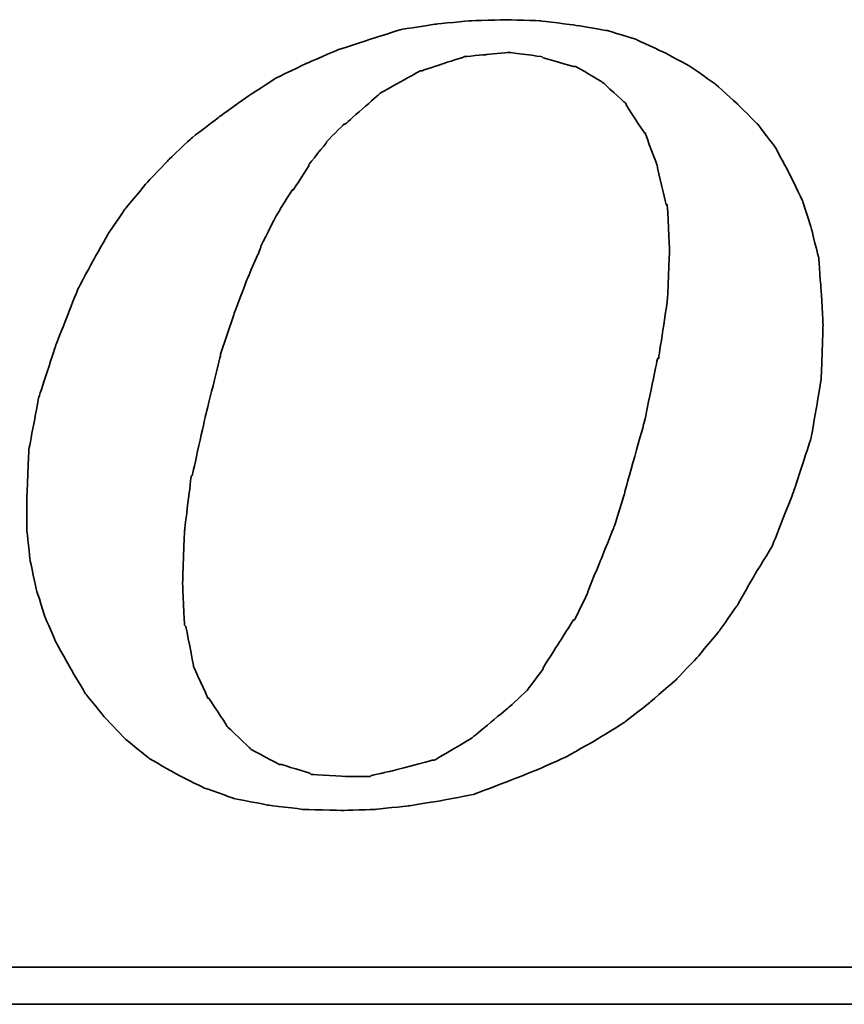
# Model space of a CAD drawing. Header units: millimetres. Extents: x 66 to 553, y -62 to 114.
# Tile 43 of 49: x 446.71 to 451.44, y -10.24 to -4.58. Entities that reach past the tile are written whole.
import ezdxf

# ---------------------------------------------------------------- set-up
doc = ezdxf.new("R2010")
doc.units = ezdxf.units.MM
doc.header["$LTSCALE"] = 0.15
doc.layers.add('DIM', color=4, linetype='CONTINUOUS')
doc.layers.add('layer 1', color=7, linetype='CONTINUOUS')

# ---------------------------------------------------------------- blocks, each defined once
blk = doc.blocks.new('TBI MOTION logo(完整正式版)')
at = {"layer": 'layer 1', "color": 22, "lineweight": 35}
for points, knots in [([(35.79625, -6.98375), (35.79625, -6.98375), (36.23125, -7.43875), (36.23125, -7.43875), (36.23125, -7.43875), (36.23125, -7.43875), (36.75625, -7.87125), (36.75625, -7.87125), (36.75625, -7.87125), (36.75625, -7.87125), (37.33125, -8.20375), (37.33125, -8.20375), (37.33125, -8.20375), (37.33125, -8.20375), (37.95625, -8.51875), (37.95625, -8.51875), (37.95625, -8.51875), (37.95625, -8.51875), (38.62625, -8.75875), (38.62625, -8.75875), (38.62625, -8.75875), (38.62625, -8.75875), (39.37125, -8.90375), (39.37125, -8.90375), (39.37125, -8.90375), (39.37125, -8.90375), (40.14125, -8.99875), (40.14125, -8.99875), (40.14125, -8.99875), (40.14125, -8.99875), (41.02625, -9.02375), (41.02625, -9.02375), (41.02625, -9.02375), (41.02625, -9.02375), (41.74625, -8.99875), (41.74625, -8.99875), (41.74625, -8.99875), (41.74625, -8.99875), (42.46625, -8.92375), (42.46625, -8.92375), (42.46625, -8.92375), (42.46625, -8.92375), (43.21125, -8.80625), (43.21125, -8.80625), (43.21125, -8.80625), (43.21125, -8.80625), (43.93125, -8.66375), (43.93125, -8.66375), (43.93125, -8.66375), (43.93125, -8.66375), (44.62625, -8.39875), (44.62625, -8.39875), (44.62625, -8.39875), (44.62625, -8.39875), (45.29625, -8.13375), (45.29625, -8.13375), (45.29625, -8.13375), (45.29625, -8.13375), (45.94625, -7.84375), (45.94625, -7.84375), (45.94625, -7.84375), (45.94625, -7.84375), (46.61625, -7.46375), (46.61625, -7.46375), (46.61625, -7.46375), (46.61625, -7.46375), (47.24125, -7.07875), (47.24125, -7.07875), (47.24125, -7.07875), (47.24125, -7.07875), (47.81625, -6.62375), (47.81625, -6.62375), (47.81625, -6.62375), (47.81625, -6.62375), (48.36875, -6.14375), (48.36875, -6.14375), (48.36875, -6.14375), (48.36875, -6.14375), (48.84625, -5.64125), (48.84625, -5.64125), (48.84625, -5.64125), (48.84625, -5.64125), (49.32625, -5.06375), (49.32625, -5.06375), (49.32625, -5.06375), (49.32625, -5.06375), (49.71125, -4.51374), (49.71125, -4.51374), (49.71125, -4.51374), (49.71125, -4.51374), (50.09625, -3.83874), (50.09625, -3.83874), (50.09625, -3.83874), (50.09625, -3.83874), (50.48125, -3.21374), (50.48125, -3.21374), (50.48125, -3.21374), (50.48125, -3.21374), (50.96125, -1.99125), (50.96125, -1.99125), (50.96125, -1.99125), (50.96125, -1.99125), (51.34375, -0.81875), (51.34375, -0.81875), (51.34375, -0.81875), (51.34375, -0.81875), (51.56125, 0.45624), (51.56125, 0.45624), (51.56125, 0.45624), (51.56125, 0.45624), (51.60625, 1.67624), (51.60625, 1.67624), (51.60625, 1.67624), (51.60625, 1.67624), (51.56125, 2.44625), (51.56125, 2.44625), (51.56125, 2.44625), (51.56125, 2.44625), (51.51125, 3.14125), (51.51125, 3.14125), (51.51125, 3.14125), (51.51125, 3.14125), (51.34375, 3.81125), (51.34375, 3.81125), (51.34375, 3.81125), (51.34375, 3.81125), (51.15125, 4.41125), (51.15125, 4.41125), (51.15125, 4.41125), (51.15125, 4.41125), (50.86125, 5.01125), (50.86125, 5.01125), (50.86125, 5.01125), (50.86125, 5.01125), (50.55125, 5.58875), (50.55125, 5.58875), (50.55125, 5.58875), (50.55125, 5.58875), (50.16625, 6.09125), (50.16625, 6.09125), (50.16625, 6.09125), (50.16625, 6.09125), (49.71125, 6.54875), (49.71125, 6.54875), (49.71125, 6.54875), (49.71125, 6.54875), (49.23125, 6.98125), (49.23125, 6.98125), (49.23125, 6.98125), (49.23125, 6.98125), (48.67875, 7.36625), (48.67875, 7.36625), (48.67875, 7.36625), (48.67875, 7.36625), (48.10375, 7.67625), (48.10375, 7.67625), (48.10375, 7.67625), (48.10375, 7.67625), (47.48125, 7.96375), (47.48125, 7.96375), (47.48125, 7.96375), (47.48125, 7.96375), (46.85625, 8.15625), (46.85625, 8.15625), (46.85625, 8.15625), (46.85625, 8.15625), (46.13625, 8.27624), (46.13625, 8.27624), (46.13625, 8.27624), (46.13625, 8.27624), (45.39125, 8.37125), (45.39125, 8.37125), (45.39125, 8.37125), (45.39125, 8.37125), (44.62625, 8.39624), (44.62625, 8.39624), (44.62625, 8.39624), (44.62625, 8.39624), (43.83625, 8.37125), (43.83625, 8.37125), (43.83625, 8.37125), (43.83625, 8.37125), (43.09125, 8.30125), (43.09125, 8.30125), (43.09125, 8.30125), (43.09125, 8.30125), (42.32125, 8.18125), (42.32125, 8.18125), (42.32125, 8.18125), (42.32125, 8.18125), (41.62875, 7.96375), (41.62875, 7.96375), (41.62875, 7.96375), (41.62875, 7.96375), (40.90625, 7.72625), (40.90625, 7.72625), (40.90625, 7.72625), (40.90625, 7.72625), (40.23624, 7.43625), (40.23624, 7.43625), (40.23624, 7.43625), (40.23624, 7.43625), (39.54124, 7.10125), (39.54124, 7.10125), (39.54124, 7.10125), (39.54124, 7.10125), (38.91625, 6.69125), (38.91625, 6.69125), (38.91625, 6.69125), (38.91625, 6.69125), (38.31625, 6.26125), (38.31625, 6.26125), (38.31625, 6.26125), (38.31625, 6.26125), (37.69125, 5.78125), (37.69125, 5.78125), (37.69125, 5.78125), (37.69125, 5.78125), (37.18625, 5.30125), (37.18625, 5.30125), (37.18625, 5.30125), (37.18625, 5.30125), (36.70625, 4.79624), (36.70625, 4.79624), (36.70625, 4.79624), (36.70625, 4.79624), (36.23125, 4.22125), (36.23125, 4.22125), (36.23125, 4.22125), (36.23125, 4.22125), (35.87124, 3.69375), (35.87124, 3.69375), (35.87124, 3.69375), (35.87124, 3.69375), (35.53125, 3.09125), (35.53125, 3.09125), (35.53125, 3.09125), (35.53125, 3.09125), (35.19875, 2.47125), (35.19875, 2.47125), (35.19875, 2.47125), (35.19875, 2.47125), (34.71625, 1.24625), (34.71625, 1.24625), (34.71625, 1.24625), (34.71625, 1.24625), (34.33125, 0.06874), (34.33125, 0.06874), (34.33125, 0.06874), (34.33125, 0.06874), (34.11625, -1.07875), (34.11625, -1.07875), (34.11625, -1.07875), (34.11625, -1.07875), (34.07125, -2.15875), (34.07125, -2.15875), (34.07125, -2.15875), (34.07125, -2.15875), (34.07125, -2.85375), (34.07125, -2.85375), (34.07125, -2.85375), (34.07125, -2.85375), (34.14125, -3.50375), (34.14125, -3.50375), (34.14125, -3.50375), (34.14125, -3.50375), (34.28625, -4.17375), (34.28625, -4.17375), (34.28625, -4.17375), (34.28625, -4.17375), (34.47625, -4.77624), (34.47625, -4.77624), (34.47625, -4.77624), (34.47625, -4.77624), (34.71625, -5.32625), (34.71625, -5.32625), (34.71625, -5.32625), (34.71625, -5.32625), (35.05375, -5.92875), (35.05375, -5.92875), (35.05375, -5.92875), (35.05375, -5.92875), (35.36375, -6.45375), (35.36375, -6.45375), (35.36375, -6.45375), (35.36375, -6.45375), (35.79625, -6.98375), (35.79625, -6.98375)], [0, 0, 0, 0, 0.01388889, 0.01388889, 0.01388889, 0.0138889, 0.02777778, 0.02777778, 0.02777778, 0.02777779, 0.04166667, 0.04166667, 0.04166667, 0.04166668, 0.05555556, 0.05555556, 0.05555556, 0.05555557, 0.06944444, 0.06944444, 0.06944444, 0.06944445, 0.08333333, 0.08333333, 0.08333333, 0.08333334, 0.09722222, 0.09722222, 0.09722222, 0.09722223, 0.11111111, 0.11111111, 0.11111111, 0.11111112, 0.125, 0.125, 0.125, 0.12500001, 0.13888889, 0.13888889, 0.13888889, 0.1388889, 0.15277778, 0.15277778, 0.15277778, 0.15277779, 0.16666667, 0.16666667, 0.16666667, 0.16666668, 0.18055556, 0.18055556, 0.18055556, 0.18055557, 0.19444444, 0.19444444, 0.19444444, 0.19444445, 0.20833333, 0.20833333, 0.20833333, 0.20833334, 0.22222222, 0.22222222, 0.22222222, 0.22222223, 0.23611111, 0.23611111, 0.23611111, 0.23611112, 0.25, 0.25, 0.25, 0.25000001, 0.26388889, 0.26388889, 0.26388889, 0.2638889, 0.27777778, 0.27777778, 0.27777778, 0.27777779, 0.29166667, 0.29166667, 0.29166667, 0.29166668, 0.30555556, 0.30555556, 0.30555556, 0.30555557, 0.31944444, 0.31944444, 0.31944444, 0.31944445, 0.33333333, 0.33333333, 0.33333333, 0.33333334, 0.34722222, 0.34722222, 0.34722222, 0.34722223, 0.36111111, 0.36111111, 0.36111111, 0.36111112, 0.375, 0.375, 0.375, 0.37500001, 0.38888889, 0.38888889, 0.38888889, 0.3888889, 0.40277778, 0.40277778, 0.40277778, 0.40277779, 0.41666667, 0.41666667, 0.41666667, 0.41666668, 0.43055556, 0.43055556, 0.43055556, 0.43055557, 0.44444444, 0.44444444, 0.44444444, 0.44444445, 0.45833333, 0.45833333, 0.45833333, 0.45833334, 0.47222222, 0.47222222, 0.47222222, 0.47222223, 0.48611111, 0.48611111, 0.48611111, 0.48611112, 0.5, 0.5, 0.5, 0.50000001, 0.51388889, 0.51388889, 0.51388889, 0.5138889, 0.52777778, 0.52777778, 0.52777778, 0.52777779, 0.54166667, 0.54166667, 0.54166667, 0.54166668, 0.55555556, 0.55555556, 0.55555556, 0.55555557, 0.56944444, 0.56944444, 0.56944444, 0.56944445, 0.58333333, 0.58333333, 0.58333333, 0.58333334, 0.59722222, 0.59722222, 0.59722222, 0.59722223, 0.61111111, 0.61111111, 0.61111111, 0.61111112, 0.625, 0.625, 0.625, 0.62500001, 0.63888889, 0.63888889, 0.63888889, 0.6388889, 0.65277778, 0.65277778, 0.65277778, 0.65277779, 0.66666667, 0.66666667, 0.66666667, 0.66666668, 0.68055556, 0.68055556, 0.68055556, 0.68055557, 0.69444444, 0.69444444, 0.69444444, 0.69444445, 0.70833333, 0.70833333, 0.70833333, 0.70833334, 0.72222222, 0.72222222, 0.72222222, 0.72222223, 0.73611111, 0.73611111, 0.73611111, 0.73611112, 0.75, 0.75, 0.75, 0.75000001, 0.76388889, 0.76388889, 0.76388889, 0.7638889, 0.77777778, 0.77777778, 0.77777778, 0.77777779, 0.79166667, 0.79166667, 0.79166667, 0.79166668, 0.80555556, 0.80555556, 0.80555556, 0.80555557, 0.81944444, 0.81944444, 0.81944444, 0.81944445, 0.83333333, 0.83333333, 0.83333333, 0.83333334, 0.84722222, 0.84722222, 0.84722222, 0.84722223, 0.86111111, 0.86111111, 0.86111111, 0.86111112, 0.875, 0.875, 0.875, 0.87500001, 0.88888889, 0.88888889, 0.88888889, 0.8888889, 0.90277778, 0.90277778, 0.90277778, 0.90277779, 0.91666667, 0.91666667, 0.91666667, 0.91666668, 0.93055556, 0.93055556, 0.93055556, 0.93055557, 0.94444444, 0.94444444, 0.94444444, 0.94444445, 0.95833333, 0.95833333, 0.95833333, 0.95833334, 0.97222222, 0.97222222, 0.97222222, 0.97222223, 0.98611111, 0.98611111, 0.98611111, 0.98611112, 1, 1, 1, 1]), ([(38.33875, 1.03124), (38.33875, 1.03124), (38.62625, 1.89625), (38.62625, 1.89625), (38.62625, 1.89625), (38.62625, 1.89625), (38.91625, 2.66375), (38.91625, 2.66375), (38.91625, 2.66375), (38.91625, 2.66375), (39.22625, 3.38125), (39.22625, 3.38125), (39.22625, 3.38125), (39.22625, 3.38125), (39.22625, 3.40624), (39.22625, 3.40624), (39.22625, 3.40624), (39.22625, 3.40624), (39.56124, 4.07624), (39.56124, 4.07624), (39.56124, 4.07624), (39.56124, 4.07624), (39.92125, 4.65125), (39.92125, 4.65125), (39.92125, 4.65125), (39.92125, 4.65125), (39.94625, 4.65125), (39.94625, 4.65125), (39.94625, 4.65125), (39.94625, 4.65125), (40.28125, 5.17875), (40.28125, 5.17875), (40.28125, 5.17875), (40.28125, 5.17875), (40.28125, 5.20375), (40.28125, 5.20375), (40.28125, 5.20375), (40.28125, 5.20375), (40.66875, 5.68625), (40.66875, 5.68625), (40.66875, 5.68625), (40.66875, 5.68625), (40.66875, 5.70625), (40.66875, 5.70625), (40.66875, 5.70625), (40.66875, 5.70625), (41.05124, 6.09125), (41.05124, 6.09125), (41.05124, 6.09125), (41.05124, 6.09125), (41.07625, 6.09125), (41.07625, 6.09125), (41.07625, 6.09125), (41.07625, 6.09125), (41.84125, 6.76625), (41.84125, 6.76625), (41.84125, 6.76625), (41.84125, 6.76625), (41.86625, 6.78625), (41.86625, 6.78625), (41.86625, 6.78625), (41.86625, 6.78625), (42.73125, 7.26624), (42.73125, 7.26624), (42.73125, 7.26624), (42.73125, 7.26624), (42.75625, 7.26624), (42.75625, 7.26624), (42.75625, 7.26624), (42.75625, 7.26624), (43.18625, 7.41125), (43.18625, 7.41125), (43.18625, 7.41125), (43.18625, 7.41125), (43.64125, 7.55625), (43.64125, 7.55625), (43.64125, 7.55625), (43.64125, 7.55625), (43.66625, 7.55625), (43.66625, 7.55625), (43.66625, 7.55625), (43.66625, 7.55625), (43.69125, 7.58124), (43.69125, 7.58124), (43.69125, 7.58124), (43.69125, 7.58124), (44.19125, 7.62625), (44.19125, 7.62625), (44.19125, 7.62625), (44.19125, 7.62625), (44.67125, 7.67625), (44.67125, 7.67625), (44.67125, 7.67625), (44.67125, 7.67625), (44.69625, 7.67625), (44.69625, 7.67625), (44.69625, 7.67625), (44.69625, 7.67625), (45.41875, 7.58124), (45.41875, 7.58124), (45.41875, 7.58124), (45.41875, 7.58124), (45.44125, 7.55625), (45.44125, 7.55625), (45.44125, 7.55625), (45.44125, 7.55625), (46.11125, 7.36625), (46.11125, 7.36625), (46.11125, 7.36625), (46.11125, 7.36625), (46.13625, 7.36625), (46.13625, 7.36625), (46.13625, 7.36625), (46.13625, 7.36625), (46.15875, 7.36625), (46.15875, 7.36625), (46.15875, 7.36625), (46.15875, 7.36625), (46.73625, 7.02624), (46.73625, 7.02624), (46.73625, 7.02624), (46.73625, 7.02624), (46.76125, 7.00624), (46.76125, 7.00624), (46.76125, 7.00624), (46.76125, 7.00624), (47.24125, 6.57124), (47.24125, 6.57124), (47.24125, 6.57124), (47.24125, 6.57124), (47.26625, 6.54875), (47.26625, 6.54875), (47.26625, 6.54875), (47.26625, 6.54875), (47.26625, 6.52375), (47.26625, 6.52375), (47.26625, 6.52375), (47.26625, 6.52375), (47.67375, 5.89875), (47.67375, 5.89875), (47.67375, 5.89875), (47.67375, 5.89875), (47.69625, 5.89875), (47.69625, 5.89875), (47.69625, 5.89875), (47.69625, 5.89875), (47.69625, 5.87625), (47.69625, 5.87625), (47.69625, 5.87625), (47.69625, 5.87625), (47.96125, 5.15625), (47.96125, 5.15625), (47.96125, 5.15625), (47.96125, 5.15625), (47.96125, 5.13125), (47.96125, 5.13125), (47.96125, 5.13125), (47.96125, 5.13125), (48.15125, 4.31875), (48.15125, 4.31875), (48.15125, 4.31875), (48.15125, 4.31875), (48.17625, 4.31875), (48.17625, 4.31875), (48.17625, 4.31875), (48.17625, 4.31875), (48.17625, 4.29125), (48.17625, 4.29125), (48.17625, 4.29125), (48.17625, 4.29125), (48.22625, 3.33125), (48.22625, 3.33125), (48.22625, 3.33125), (48.22625, 3.33125), (48.22625, 3.30875), (48.22625, 3.30875), (48.22625, 3.30875), (48.22625, 3.30875), (48.17625, 2.20624), (48.17625, 2.20624), (48.17625, 2.20624), (48.17625, 2.20624), (48.17625, 2.18124), (48.17625, 2.18124), (48.17625, 2.18124), (48.17625, 2.18124), (47.98375, 0.93624), (47.98375, 0.93624), (47.98375, 0.93624), (47.98375, 0.93624), (47.96125, 0.93624), (47.96125, 0.93624), (47.96125, 0.93624), (47.96125, 0.93624), (47.67375, -0.45874), (47.67375, -0.45874), (47.67375, -0.45874), (47.67375, -0.45874), (47.24125, -1.99125), (47.24125, -1.99125), (47.24125, -1.99125), (47.24125, -1.99125), (47.24125, -2.01874), (47.24125, -2.01874), (47.24125, -2.01874), (47.24125, -2.01874), (47.00125, -2.78375), (47.00125, -2.78375), (47.00125, -2.78375), (47.00125, -2.78375), (46.71125, -3.50375), (46.71125, -3.50375), (46.71125, -3.50375), (46.71125, -3.50375), (46.42625, -4.19875), (46.42625, -4.19875), (46.42625, -4.19875), (46.42625, -4.19875), (46.42625, -4.22375), (46.42625, -4.22375), (46.42625, -4.22375), (46.42625, -4.22375), (46.13625, -4.82374), (46.13625, -4.82374), (46.13625, -4.82374), (46.13625, -4.82374), (46.11125, -4.82374), (46.11125, -4.82374), (46.11125, -4.82374), (46.11125, -4.82374), (45.77625, -5.35125), (45.77625, -5.35125), (45.77625, -5.35125), (45.77625, -5.35125), (45.44125, -5.87875), (45.44125, -5.87875), (45.44125, -5.87875), (45.44125, -5.87875), (45.44125, -5.90375), (45.44125, -5.90375), (45.44125, -5.90375), (45.44125, -5.90375), (45.10625, -6.35875), (45.10625, -6.35875), (45.10625, -6.35875), (45.10625, -6.35875), (45.08125, -6.38375), (45.08125, -6.38375), (45.08125, -6.38375), (45.08125, -6.38375), (44.69625, -6.74375), (44.69625, -6.74375), (44.69625, -6.74375), (44.69625, -6.74375), (43.88375, -7.41625), (43.88375, -7.41625), (43.88375, -7.41625), (43.88375, -7.41625), (43.85625, -7.43875), (43.85625, -7.43875), (43.85625, -7.43875), (43.85625, -7.43875), (43.04125, -7.91875), (43.04125, -7.91875), (43.04125, -7.91875), (43.04125, -7.91875), (43.01625, -7.91875), (43.01625, -7.91875), (43.01625, -7.91875), (43.01625, -7.91875), (42.99625, -7.91875), (42.99625, -7.91875), (42.99625, -7.91875), (42.99625, -7.91875), (42.08125, -8.15875), (42.08125, -8.15875), (42.08125, -8.15875), (42.08125, -8.15875), (41.65125, -8.25625), (41.65125, -8.25625), (41.65125, -8.25625), (41.65125, -8.25625), (41.62875, -8.27875), (41.62875, -8.27875), (41.62875, -8.27875), (41.62875, -8.27875), (41.60125, -8.27875), (41.60125, -8.27875), (41.60125, -8.27875), (41.60125, -8.27875), (41.12125, -8.27875), (41.12125, -8.27875), (41.12125, -8.27875), (41.12125, -8.27875), (40.35624, -8.23125), (40.35624, -8.23125), (40.35624, -8.23125), (40.35624, -8.23125), (40.33125, -8.23125), (40.33125, -8.23125), (40.33125, -8.23125), (40.33125, -8.23125), (40.30625, -8.20375), (40.30625, -8.20375), (40.30625, -8.20375), (40.30625, -8.20375), (39.68375, -8.01375), (39.68375, -8.01375), (39.68375, -8.01375), (39.68375, -8.01375), (39.66124, -8.01375), (39.66124, -8.01375), (39.66124, -8.01375), (39.66124, -8.01375), (39.63625, -8.01375), (39.63625, -8.01375), (39.63625, -8.01375), (39.63625, -8.01375), (39.01125, -7.67875), (39.01125, -7.67875), (39.01125, -7.67875), (39.01125, -7.67875), (38.98875, -7.65375), (38.98875, -7.65375), (38.98875, -7.65375), (38.98875, -7.65375), (38.48625, -7.17375), (38.48625, -7.17375), (38.48625, -7.17375), (38.48625, -7.17375), (38.45875, -7.14875), (38.45875, -7.14875), (38.45875, -7.14875), (38.45875, -7.14875), (38.45875, -7.12875), (38.45875, -7.12875), (38.45875, -7.12875), (38.45875, -7.12875), (38.07625, -6.54875), (38.07625, -6.54875), (38.07625, -6.54875), (38.07625, -6.54875), (38.05125, -6.54875), (38.05125, -6.54875), (38.05125, -6.54875), (38.05125, -6.54875), (38.05125, -6.52875), (38.05125, -6.52875), (38.05125, -6.52875), (38.05125, -6.52875), (37.74125, -5.85375), (37.74125, -5.85375), (37.74125, -5.85375), (37.74125, -5.85375), (37.74125, -5.82875), (37.74125, -5.82875), (37.74125, -5.82875), (37.74125, -5.82875), (37.57375, -4.96875), (37.57375, -4.96875), (37.57375, -4.96875), (37.57375, -4.96875), (37.54625, -4.94375), (37.54625, -4.94375), (37.54625, -4.94375), (37.54625, -4.94375), (37.50125, -4.03375), (37.50125, -4.03375), (37.50125, -4.03375), (37.50125, -4.03375), (37.50125, -4.00875), (37.50125, -4.00875), (37.50125, -4.00875), (37.50125, -4.00875), (37.54625, -2.85375), (37.54625, -2.85375), (37.54625, -2.85375), (37.54625, -2.85375), (37.69125, -1.65875), (37.69125, -1.65875), (37.69125, -1.65875), (37.69125, -1.65875), (37.71624, -1.63375), (37.71624, -1.63375), (37.71624, -1.63375), (37.71624, -1.63375), (38.00375, -0.33875), (38.00375, -0.33875), (38.00375, -0.33875), (38.00375, -0.33875), (38.33875, 1.00624), (38.33875, 1.00624), (38.33875, 1.00624), (38.33875, 1.00624), (38.33875, 1.03124), (38.33875, 1.03124)], [0, 0, 0, 0, 0.01010101, 0.01010101, 0.01010101, 0.01010102, 0.02020202, 0.02020202, 0.02020202, 0.02020203, 0.03030303, 0.03030303, 0.03030303, 0.03030304, 0.04040404, 0.04040404, 0.04040404, 0.04040405, 0.05050505, 0.05050505, 0.05050505, 0.05050506, 0.06060606, 0.06060606, 0.06060606, 0.06060607, 0.07070707, 0.07070707, 0.07070707, 0.07070708, 0.08080808, 0.08080808, 0.08080808, 0.08080809, 0.09090909, 0.09090909, 0.09090909, 0.0909091, 0.1010101, 0.1010101, 0.1010101, 0.10101011, 0.11111111, 0.11111111, 0.11111111, 0.11111112, 0.12121212, 0.12121212, 0.12121212, 0.12121213, 0.13131313, 0.13131313, 0.13131313, 0.13131314, 0.14141414, 0.14141414, 0.14141414, 0.14141415, 0.15151515, 0.15151515, 0.15151515, 0.15151516, 0.16161616, 0.16161616, 0.16161616, 0.16161617, 0.17171717, 0.17171717, 0.17171717, 0.17171718, 0.18181818, 0.18181818, 0.18181818, 0.18181819, 0.19191919, 0.19191919, 0.19191919, 0.1919192, 0.2020202, 0.2020202, 0.2020202, 0.20202021, 0.21212121, 0.21212121, 0.21212121, 0.21212122, 0.22222222, 0.22222222, 0.22222222, 0.22222223, 0.23232323, 0.23232323, 0.23232323, 0.23232324, 0.24242424, 0.24242424, 0.24242424, 0.24242425, 0.25252525, 0.25252525, 0.25252525, 0.25252526, 0.26262626, 0.26262626, 0.26262626, 0.26262627, 0.27272727, 0.27272727, 0.27272727, 0.27272728, 0.28282828, 0.28282828, 0.28282828, 0.28282829, 0.29292929, 0.29292929, 0.29292929, 0.2929293, 0.3030303, 0.3030303, 0.3030303, 0.30303031, 0.31313131, 0.31313131, 0.31313131, 0.31313132, 0.32323232, 0.32323232, 0.32323232, 0.32323233, 0.33333333, 0.33333333, 0.33333333, 0.33333334, 0.34343434, 0.34343434, 0.34343434, 0.34343435, 0.35353535, 0.35353535, 0.35353535, 0.35353536, 0.36363636, 0.36363636, 0.36363636, 0.36363637, 0.37373737, 0.37373737, 0.37373737, 0.37373738, 0.38383838, 0.38383838, 0.38383838, 0.38383839, 0.39393939, 0.39393939, 0.39393939, 0.3939394, 0.4040404, 0.4040404, 0.4040404, 0.40404041, 0.41414141, 0.41414141, 0.41414141, 0.41414142, 0.42424242, 0.42424242, 0.42424242, 0.42424243, 0.43434343, 0.43434343, 0.43434343, 0.43434344, 0.44444444, 0.44444444, 0.44444444, 0.44444445, 0.45454545, 0.45454545, 0.45454545, 0.45454546, 0.46464646, 0.46464646, 0.46464646, 0.46464647, 0.47474747, 0.47474747, 0.47474747, 0.47474748, 0.48484848, 0.48484848, 0.48484848, 0.48484849, 0.49494949, 0.49494949, 0.49494949, 0.4949495, 0.50505051, 0.50505051, 0.50505051, 0.50505052, 0.51515152, 0.51515152, 0.51515152, 0.51515153, 0.52525253, 0.52525253, 0.52525253, 0.52525254, 0.53535354, 0.53535354, 0.53535354, 0.53535355, 0.54545455, 0.54545455, 0.54545455, 0.54545456, 0.55555556, 0.55555556, 0.55555556, 0.55555557, 0.56565657, 0.56565657, 0.56565657, 0.56565658, 0.57575758, 0.57575758, 0.57575758, 0.57575759, 0.58585859, 0.58585859, 0.58585859, 0.5858586, 0.5959596, 0.5959596, 0.5959596, 0.59595961, 0.60606061, 0.60606061, 0.60606061, 0.60606062, 0.61616162, 0.61616162, 0.61616162, 0.61616163, 0.62626263, 0.62626263, 0.62626263, 0.62626264, 0.63636364, 0.63636364, 0.63636364, 0.63636365, 0.64646465, 0.64646465, 0.64646465, 0.64646466, 0.65656566, 0.65656566, 0.65656566, 0.65656567, 0.66666667, 0.66666667, 0.66666667, 0.66666668, 0.67676768, 0.67676768, 0.67676768, 0.67676769, 0.68686869, 0.68686869, 0.68686869, 0.6868687, 0.6969697, 0.6969697, 0.6969697, 0.69696971, 0.70707071, 0.70707071, 0.70707071, 0.70707072, 0.71717172, 0.71717172, 0.71717172, 0.71717173, 0.72727273, 0.72727273, 0.72727273, 0.72727274, 0.73737374, 0.73737374, 0.73737374, 0.73737375, 0.74747475, 0.74747475, 0.74747475, 0.74747476, 0.75757576, 0.75757576, 0.75757576, 0.75757577, 0.76767677, 0.76767677, 0.76767677, 0.76767678, 0.77777778, 0.77777778, 0.77777778, 0.77777779, 0.78787879, 0.78787879, 0.78787879, 0.7878788, 0.7979798, 0.7979798, 0.7979798, 0.79797981, 0.80808081, 0.80808081, 0.80808081, 0.80808082, 0.81818182, 0.81818182, 0.81818182, 0.81818183, 0.82828283, 0.82828283, 0.82828283, 0.82828284, 0.83838384, 0.83838384, 0.83838384, 0.83838385, 0.84848485, 0.84848485, 0.84848485, 0.84848486, 0.85858586, 0.85858586, 0.85858586, 0.85858587, 0.86868687, 0.86868687, 0.86868687, 0.86868688, 0.87878788, 0.87878788, 0.87878788, 0.87878789, 0.88888889, 0.88888889, 0.88888889, 0.8888889, 0.8989899, 0.8989899, 0.8989899, 0.89898991, 0.90909091, 0.90909091, 0.90909091, 0.90909092, 0.91919192, 0.91919192, 0.91919192, 0.91919193, 0.92929293, 0.92929293, 0.92929293, 0.92929294, 0.93939394, 0.93939394, 0.93939394, 0.93939395, 0.94949495, 0.94949495, 0.94949495, 0.94949496, 0.95959596, 0.95959596, 0.95959596, 0.95959597, 0.96969697, 0.96969697, 0.96969697, 0.96969698, 0.97979798, 0.97979798, 0.97979798, 0.97979799, 0.98989899, 0.98989899, 0.98989899, 0.989899, 1, 1, 1, 1]), ([(75.90875, -9.47875), (75.90875, -9.47875), (75.90875, -12.28625), (75.90875, -12.28625), (75.90875, -12.28625), (75.90875, -12.28625), (75.90875, -12.47875), (75.90875, -12.47875), (75.90875, -12.47875), (75.90875, -12.47875), (75.71625, -12.47875), (75.71625, -12.47875), (75.71625, -12.47875), (75.71625, -12.47875), (-88.32875, -12.47875), (-88.32875, -12.47875), (-88.32875, -12.47875), (-88.32875, -12.47875), (-88.32875, -13.29375), (-88.32875, -13.29375), (-88.32875, -13.29375), (-88.32875, -13.29375), (82.89125, -13.29375), (82.89125, -13.29375), (82.89125, -13.29375), (82.89125, -13.29375), (75.90875, -9.47875), (75.90875, -9.47875)], [0, 0, 0, 0, 0.14285714, 0.14285714, 0.14285714, 0.14285715, 0.28571429, 0.28571429, 0.28571429, 0.2857143, 0.42857143, 0.42857143, 0.42857143, 0.42857144, 0.57142857, 0.57142857, 0.57142857, 0.57142858, 0.71428571, 0.71428571, 0.71428571, 0.71428572, 0.85714286, 0.85714286, 0.85714286, 0.85714287, 1, 1, 1, 1])]:
    blk.add_open_spline(points, degree=3, knots=knots, dxfattribs=at)

msp = doc.modelspace()

# ---------------------------------------------------------------- block references
at = {"layer": 'DIM', "color": 0, "xscale": 0.2606204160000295, "yscale": 0.2606204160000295, "zscale": 0.2606204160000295}
msp.add_blockref('TBI MOTION logo(完整正式版)', (437.8729, -6.772), dxfattribs=at)

doc.saveas('drawing.dxf')
